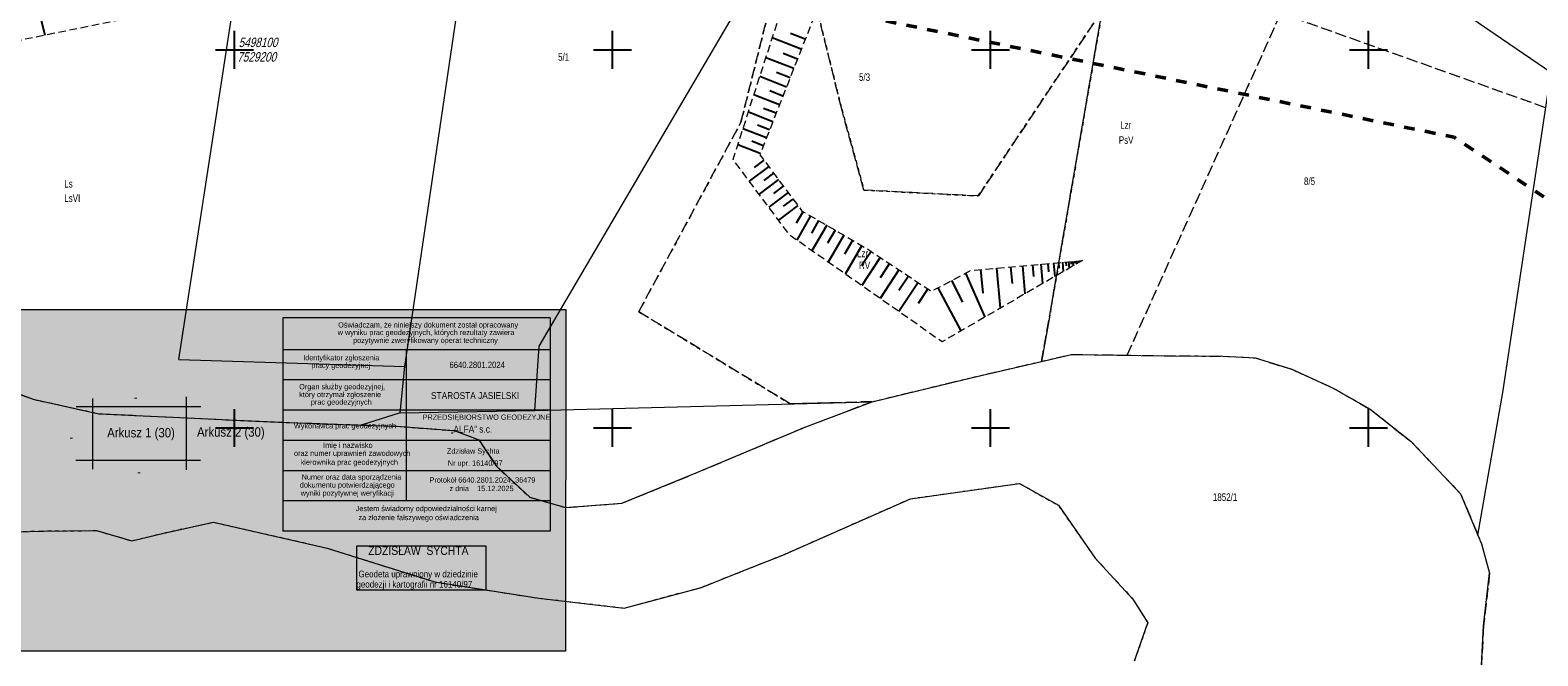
# Model space of a CAD drawing. Header units: metres. Extents: x 7523615 to 7533948, y 5492686 to 5502120.
# Tile 40 of 256: x 7529173 to 7529372, y 5498020 to 5498103. Entities that reach past the tile are written whole.
import ezdxf
from ezdxf.enums import TextEntityAlignment as Align

# ---------------------------------------------------------------- set-up
doc = ezdxf.new("R2010")
doc.units = ezdxf.units.M
for name, pattern in [('1.0_0.5', [1.5, 1, -0.5]), ('1.4_1.4', [2.8, 1.4, -1.4]), ('219-500', [0]), ('egkk-500', [2, 1.5, -0.5]), ('egug-500', [1, 0.5, -0.5])]:
    doc.linetypes.add(name, pattern=pattern)
doc.layers.get('0').update_dxf_attribs({"color": 2, "lineweight": 5})
doc.styles.get("Standard").update_dxf_attribs({"font": 'Working1250', "width": 0.75})

# ---------------------------------------------------------------- blocks, each defined once
blk = doc.blocks.new('203')
at = {"linetype": 'Continuous', "lineweight": 0}
h = blk.add_hatch(color=0, dxfattribs=at)
edge = h.paths.add_edge_path()
edge.add_arc((0, 0), 0.045, 0, 360)
blk = doc.blocks.new('RAMKA500K')
at = {"color": 0}
for p, q in [((0, 97.5), (0, 102.5)), ((50, 97.5), (50, 102.5)), ((100, 97.5), (100, 102.5)), ((150, 97.5), (150, 102.5)), ((400, 97.5), (400, 102.5)), ((0, 100), (2.5, 100)), ((47.5, 100), (52.5, 100)), ((97.5, 100), (102.5, 100)), ((147.5, 100), (152.5, 100)), ((397.5, 100), (400, 100)), ((0, 47.5), (0, 52.5)), ((50, 47.5), (50, 52.5)), ((100, 47.5), (100, 52.5)), ((150, 47.5), (150, 52.5)), ((400, 47.5), (400, 52.5)), ((0, 50), (2.5, 50)), ((47.5, 50), (52.5, 50)), ((97.5, 50), (102.5, 50)), ((147.5, 50), (152.5, 50)), ((397.5, 50), (400, 50))]:
    blk.add_line(p, q, dxfattribs=at)

msp = doc.modelspace()

# ---------------------------------------------------------------- hatches: boundary and pattern name
at = {"layer": 'Pieczątka na wyrysie', "linetype": 'CONTINUOUS', "lineweight": 13}
for points in [[(7529112.11, 5498020.46), (7529112.11, 5498065.66), (7529243.82, 5498065.66), (7529243.78, 5498020.46)], [(7529216.12, 5498028.58), (7529233.3, 5498028.58), (7529233.3, 5498034.34), (7529216.12, 5498034.34)]]:
    msp.add_hatch(color=0, dxfattribs=at).paths.add_polyline_path(points)

# ---------------------------------------------------------------- linework, layer by layer
at = {"layer": '000 Inne (niezydentyfikowane)', "color": 7, "linetype": 'CONTINUOUS', "lineweight": 25, "flags": 128}
for points in [[(7529173.48, 5498107.67), (7529174.91, 5498101.93)], [(7529274.97, 5498100.08), (7529271.13, 5498101.59)], [(7529275.49, 5498101.4), (7529273.53, 5498102.17)], [(7529274.46, 5498098.79), (7529272.59, 5498099.53)], [(7529273.97, 5498097.53), (7529270.29, 5498098.97)], [(7529273, 5498095.08), (7529269.48, 5498096.47)], [(7529273.48, 5498096.29), (7529271.68, 5498097)], [(7529272.08, 5498092.74), (7529268.71, 5498094.07)], [(7529272.54, 5498093.9), (7529270.82, 5498094.58)], [(7529271.2, 5498090.5), (7529267.97, 5498091.77)], [(7529271.64, 5498091.61), (7529269.99, 5498092.26)], [(7529270.35, 5498088.35), (7529267.25, 5498089.57)], [(7529270.77, 5498089.41), (7529269.19, 5498090.04)], [(7529269.54, 5498086.29), (7529266.57, 5498087.46)], [(7529269.94, 5498087.31), (7529268.43, 5498087.91)], [(7529270.66, 5498084.56), (7529268.09, 5498082.63)], [(7529270.02, 5498085.41), (7529268.73, 5498084.45)], [(7529271.3, 5498083.7), (7529270.02, 5498082.74)], [(7529271.95, 5498082.84), (7529269.38, 5498080.92)], [(7529272.59, 5498081.99), (7529271.3, 5498081.02)], [(7529273.23, 5498081.13), (7529270.66, 5498079.2)], [(7529273.87, 5498080.27), (7529272.59, 5498079.31)], [(7529274.52, 5498079.42), (7529271.94, 5498077.49)], [(7529275.2, 5498078.61), (7529274.31, 5498077.07)], [(7529276.2, 5498078.03), (7529274.36, 5498074.84)], [(7529277.25, 5498077.42), (7529276.3, 5498075.78)], [(7529278.33, 5498076.8), (7529276.38, 5498073.43)], [(7529279.44, 5498076.15), (7529278.44, 5498074.42)], [(7529280.59, 5498075.49), (7529278.52, 5498071.93)], [(7529281.76, 5498074.81), (7529280.7, 5498072.98)], [(7529282.97, 5498074.11), (7529280.79, 5498070.34)], [(7529285.41, 5498072.54), (7529282.96, 5498068.82)], [(7529284.19, 5498073.35), (7529282.97, 5498071.51)], [(7529286.65, 5498071.73), (7529285.41, 5498069.85)], [(7529305.54, 5498071.56), (7529305.67, 5498070.01)], [(7529306.64, 5498071.65), (7529306.87, 5498069.08)], [(7529307.56, 5498071.74), (7529307.66, 5498070.66)], [(7529308.33, 5498071.8), (7529308.49, 5498070.02)], [(7529308.97, 5498071.86), (7529309.03, 5498071.11)], [(7529309.5, 5498071.91), (7529309.61, 5498070.67)], [(7529309.94, 5498071.95), (7529309.99, 5498071.43)], [(7529310.31, 5498071.98), (7529310.39, 5498071.12)], [(7529310.62, 5498072), (7529310.65, 5498071.65)], [(7529310.87, 5498072.03), (7529310.93, 5498071.43)], [(7529311.13, 5498072.05), (7529311.15, 5498071.81)], [(7529311.39, 5498072.07), (7529311.42, 5498071.72)], [(7529311.64, 5498072.1), (7529311.65, 5498071.98)], [(7529311.9, 5498072.12), (7529311.91, 5498072)], [(7529287.89, 5498070.9), (7529285.39, 5498067.12)], [(7529289.15, 5498070.07), (7529287.89, 5498068.16)], [(7529296.68, 5498070.46), (7529299.23, 5498064.65)], [(7529298.69, 5498070.95), (7529298.97, 5498067.81)], [(7529300.79, 5498071.14), (7529301.26, 5498065.82)], [(7529302.64, 5498071.3), (7529302.84, 5498069.08)], [(7529304.22, 5498071.44), (7529304.54, 5498067.73)], [(7529290.42, 5498069.23), (7529287.88, 5498065.38)], [(7529291.7, 5498068.39), (7529290.42, 5498066.44)], [(7529293.04, 5498068.54), (7529296.07, 5498062.82)], [(7529294.82, 5498069.48), (7529296.31, 5498066.65)]]:
    msp.add_lwpolyline(points, dxfattribs=at)
at = {"layer": '217-kontur klasyfikacyjny', "color": 7, "linetype": 'egkk-500', "lineweight": 18, "flags": 128}
for points in [[(7529266.99, 5498090.43), (7529273.89, 5498118.09)], [(7529280.31, 5498092.16), (7529273.89, 5498118.09)], [(7529314.78, 5498105.24), (7529298.37, 5498080.68)], [(7529307.84, 5498064.91), (7529314.78, 5498105.24)], [(7529318.07, 5498059.62), (7529338.4, 5498104.83)], [(7529373.43, 5498092.35), (7529338.4, 5498104.83)], [(7529283.25, 5498081.46), (7529280.31, 5498092.16)], [(7529253.47, 5498065.37), (7529266.99, 5498090.43)], [(7529298.37, 5498080.68), (7529283.25, 5498081.46)], [(7529273.5, 5498053.19), (7529253.47, 5498065.37)], [(7529306.74, 5498058.8), (7529307.84, 5498064.91)], [(7529306.74, 5498058.8), (7529310.72, 5498059.72)], [(7529310.72, 5498059.72), (7529318.07, 5498059.62)], [(7529318.07, 5498059.62), (7529322.96, 5498059.55)], [(7529322.96, 5498059.55), (7529330.73, 5498059.49)], [(7529297.61, 5498056.68), (7529306.74, 5498058.8)], [(7529330.73, 5498059.49), (7529335, 5498059.27)], [(7529335, 5498059.27), (7529339.86, 5498057.75)], [(7529339.86, 5498057.75), (7529345.32, 5498055.27)], [(7529163.96, 5498057.23), (7529173.37, 5498053.79)], [(7529284.33, 5498053.47), (7529297.61, 5498056.68)], [(7529173.37, 5498053.79), (7529182.04, 5498051.88)], [(7529345.32, 5498055.27), (7529350.23, 5498052.47)], [(7529182.04, 5498051.88), (7529192.79, 5498051.37)], [(7529278.58, 5498053.32), (7529273.5, 5498053.19)], [(7529275.58, 5498050.15), (7529284.33, 5498053.47)], [(7529284.33, 5498053.47), (7529278.58, 5498053.32)], [(7529350.23, 5498052.47), (7529355.63, 5498048.19)], [(7529192.79, 5498051.37), (7529204.78, 5498050.81)], [(7529204.78, 5498050.81), (7529216.73, 5498050.38)], [(7529216.73, 5498050.38), (7529221.46, 5498050.21)], [(7529221.46, 5498050.21), (7529229.06, 5498049.64)], [(7529229.06, 5498049.64), (7529232.33, 5498048.41)], [(7529261.15, 5498044.09), (7529275.58, 5498050.15)], [(7529232.33, 5498048.41), (7529234.63, 5498044.92)], [(7529355.63, 5498048.19), (7529362.17, 5498041.3)], [(7529234.63, 5498044.92), (7529239.04, 5498040.82)], [(7529251.25, 5498040.03), (7529261.15, 5498044.09)], [(7529239.04, 5498040.82), (7529243.76, 5498039.47)], [(7529243.76, 5498039.47), (7529251.25, 5498040.03)], [(7529362.17, 5498041.3), (7529364.48, 5498035.82)], [(7529364.48, 5498035.82), (7529364.96, 5498034.67)], [(7529364.96, 5498034.67), (7529366.02, 5498030.79)], [(7529366.02, 5498030.79), (7529365.21, 5498023.8)], [(7529365.21, 5498023.8), (7529364.75, 5498015.15)]]:
    msp.add_lwpolyline(points, dxfattribs=at)
at = {"layer": '218-kontur użytku gruntowego', "color": 7, "linetype": 'egug-500', "lineweight": 18, "flags": 128}
for points in [[(7529273.89, 5498118.09), (7529266.99, 5498090.43)], [(7529273.89, 5498118.09), (7529280.31, 5498092.16)], [(7529298.37, 5498080.68), (7529314.78, 5498105.24)], [(7529314.78, 5498105.24), (7529307.84, 5498064.91)], [(7529318.07, 5498059.62), (7529338.4, 5498104.83)], [(7529373.43, 5498092.35), (7529338.4, 5498104.83)], [(7529280.31, 5498092.16), (7529283.25, 5498081.46)], [(7529266.99, 5498090.43), (7529253.47, 5498065.37)], [(7529283.25, 5498081.46), (7529298.37, 5498080.68)], [(7529253.47, 5498065.37), (7529273.5, 5498053.19)], [(7529307.84, 5498064.91), (7529306.74, 5498058.8)], [(7529306.74, 5498058.8), (7529310.72, 5498059.72)], [(7529310.72, 5498059.72), (7529318.07, 5498059.62)], [(7529318.07, 5498059.62), (7529322.96, 5498059.55)], [(7529322.96, 5498059.55), (7529330.73, 5498059.49)], [(7529297.61, 5498056.68), (7529306.74, 5498058.8)], [(7529330.73, 5498059.49), (7529335, 5498059.27)], [(7529335, 5498059.27), (7529339.86, 5498057.75)], [(7529339.86, 5498057.75), (7529345.32, 5498055.27)], [(7529163.96, 5498057.23), (7529173.37, 5498053.79)], [(7529284.33, 5498053.47), (7529297.61, 5498056.68)], [(7529173.37, 5498053.79), (7529182.04, 5498051.88)], [(7529345.32, 5498055.27), (7529350.23, 5498052.47)], [(7529182.04, 5498051.88), (7529192.79, 5498051.37)], [(7529273.5, 5498053.19), (7529278.58, 5498053.32)], [(7529275.58, 5498050.15), (7529284.33, 5498053.47)], [(7529278.58, 5498053.32), (7529284.33, 5498053.47)], [(7529350.23, 5498052.47), (7529355.63, 5498048.19)], [(7529192.79, 5498051.37), (7529204.78, 5498050.81)], [(7529204.78, 5498050.81), (7529216.73, 5498050.38)], [(7529216.73, 5498050.38), (7529221.46, 5498050.21)], [(7529221.46, 5498050.21), (7529229.06, 5498049.64)], [(7529229.06, 5498049.64), (7529232.33, 5498048.41)], [(7529261.15, 5498044.09), (7529275.58, 5498050.15)], [(7529232.33, 5498048.41), (7529234.63, 5498044.92)], [(7529355.63, 5498048.19), (7529362.17, 5498041.3)], [(7529234.63, 5498044.92), (7529239.04, 5498040.82)], [(7529251.25, 5498040.03), (7529261.15, 5498044.09)], [(7529289.43, 5498040.64), (7529303.84, 5498042.66)], [(7529303.84, 5498042.66), (7529308.97, 5498039.77)], [(7529239.04, 5498040.82), (7529243.76, 5498039.47)], [(7529243.76, 5498039.47), (7529251.25, 5498040.03)], [(7529272.52, 5498033.19), (7529289.43, 5498040.64)], [(7529308.97, 5498039.77), (7529313.85, 5498032.75)], [(7529362.17, 5498041.3), (7529364.48, 5498035.82)], [(7529170.05, 5498036.23), (7529174.27, 5498036.36)], [(7529174.27, 5498036.36), (7529181.75, 5498036.42)], [(7529181.75, 5498036.42), (7529186.42, 5498035.06)], [(7529186.42, 5498035.06), (7529190.64, 5498036.1)], [(7529190.64, 5498036.1), (7529197.2, 5498037.53)], [(7529197.2, 5498037.53), (7529212.27, 5498034.1)], [(7529364.48, 5498035.82), (7529364.96, 5498034.67)], [(7529212.27, 5498034.1), (7529217.73, 5498032.38)], [(7529364.96, 5498034.67), (7529366.02, 5498030.79)], [(7529217.73, 5498032.38), (7529226.49, 5498029.62)], [(7529267.47, 5498031.18), (7529272.52, 5498033.19)], [(7529313.85, 5498032.75), (7529318.83, 5498027.37)], [(7529226.49, 5498029.62), (7529240.26, 5498027.48)], [(7529261.75, 5498028.91), (7529267.47, 5498031.18)], [(7529366.02, 5498030.79), (7529365.21, 5498023.8)], [(7529251.56, 5498026.18), (7529261.75, 5498028.91)], [(7529240.26, 5498027.48), (7529245.84, 5498026.84)], [(7529245.84, 5498026.84), (7529251.56, 5498026.18)], [(7529318.83, 5498027.37), (7529320.81, 5498024.22)], [(7529320.81, 5498024.22), (7529319.03, 5498019.2)], [(7529365.21, 5498023.8), (7529364.75, 5498015.15)]]:
    msp.add_lwpolyline(points, dxfattribs=at)
at = {"layer": '219-działka ewidencyjna', "color": 3, "linetype": '219-500', "lineweight": 18, "flags": 128}
for points in [[(7529192.64, 5498059.06), (7529208.57, 5498162.43)], [(7529222.51, 5498058.13), (7529237.53, 5498159.84)], [(7529307.84, 5498064.91), (7529321.09, 5498141.85)], [(7529367.76, 5498054.69), (7529379.12, 5498130.18)], [(7529240.28, 5498060.82), (7529273.89, 5498118.09)], [(7529307.84, 5498064.91), (7529306.74, 5498058.8)], [(7529239.73, 5498052.31), (7529240.28, 5498060.82)], [(7529306.74, 5498058.8), (7529310.72, 5498059.72)], [(7529310.72, 5498059.72), (7529322.96, 5498059.55)], [(7529322.96, 5498059.55), (7529330.73, 5498059.49)], [(7529192.64, 5498059.06), (7529222.51, 5498058.13)], [(7529221.9, 5498052.01), (7529222.51, 5498058.13)], [(7529297.61, 5498056.68), (7529306.74, 5498058.8)], [(7529330.73, 5498059.49), (7529335, 5498059.27)], [(7529335, 5498059.27), (7529339.86, 5498057.75)], [(7529339.86, 5498057.75), (7529345.32, 5498055.27)], [(7529163.96, 5498057.23), (7529173.37, 5498053.79)], [(7529284.33, 5498053.47), (7529297.61, 5498056.68)], [(7529173.37, 5498053.79), (7529182.04, 5498051.88)], [(7529345.32, 5498055.27), (7529350.23, 5498052.47)], [(7529364.48, 5498035.82), (7529367.76, 5498054.69)], [(7529182.04, 5498051.88), (7529192.79, 5498051.37)], [(7529221.9, 5498052.01), (7529216.73, 5498050.38)], [(7529221.9, 5498052.01), (7529239.73, 5498052.31)], [(7529239.73, 5498052.31), (7529284.33, 5498053.47)], [(7529275.58, 5498050.15), (7529284.33, 5498053.47)], [(7529350.23, 5498052.47), (7529355.63, 5498048.19)], [(7529192.79, 5498051.37), (7529204.78, 5498050.81)], [(7529204.78, 5498050.81), (7529216.73, 5498050.38)], [(7529216.73, 5498050.38), (7529221.46, 5498050.21)], [(7529221.46, 5498050.21), (7529229.06, 5498049.64)], [(7529229.06, 5498049.64), (7529232.33, 5498048.41)], [(7529261.15, 5498044.09), (7529275.58, 5498050.15)], [(7529232.33, 5498048.41), (7529234.63, 5498044.92)], [(7529355.63, 5498048.19), (7529362.17, 5498041.3)], [(7529234.63, 5498044.92), (7529239.04, 5498040.82)], [(7529251.25, 5498040.03), (7529261.15, 5498044.09)], [(7529289.43, 5498040.64), (7529303.84, 5498042.66)], [(7529303.84, 5498042.66), (7529308.97, 5498039.77)], [(7529239.04, 5498040.82), (7529243.76, 5498039.47)], [(7529243.76, 5498039.47), (7529251.25, 5498040.03)], [(7529272.52, 5498033.19), (7529289.43, 5498040.64)], [(7529308.97, 5498039.77), (7529313.85, 5498032.75)], [(7529362.17, 5498041.3), (7529364.48, 5498035.82)], [(7529170.05, 5498036.23), (7529174.27, 5498036.36)], [(7529174.27, 5498036.36), (7529181.75, 5498036.42)], [(7529181.75, 5498036.42), (7529186.42, 5498035.06)], [(7529186.42, 5498035.06), (7529190.64, 5498036.1)], [(7529190.64, 5498036.1), (7529197.2, 5498037.53)], [(7529197.2, 5498037.53), (7529212.27, 5498034.1)], [(7529364.48, 5498035.82), (7529364.96, 5498034.67)], [(7529212.27, 5498034.1), (7529217.73, 5498032.38)], [(7529364.96, 5498034.67), (7529366.02, 5498030.79)], [(7529217.73, 5498032.38), (7529226.49, 5498029.62)], [(7529267.47, 5498031.18), (7529272.52, 5498033.19)], [(7529313.85, 5498032.75), (7529318.83, 5498027.37)], [(7529226.49, 5498029.62), (7529240.26, 5498027.48)], [(7529261.75, 5498028.91), (7529267.47, 5498031.18)], [(7529365.21, 5498023.8), (7529366.02, 5498030.79)], [(7529251.56, 5498026.18), (7529261.75, 5498028.91)], [(7529240.26, 5498027.48), (7529245.84, 5498026.84)], [(7529245.84, 5498026.84), (7529251.56, 5498026.18)], [(7529318.83, 5498027.37), (7529320.81, 5498024.22)], [(7529319.03, 5498019.2), (7529320.81, 5498024.22)], [(7529364.75, 5498015.15), (7529365.21, 5498023.8)]]:
    msp.add_lwpolyline(points, dxfattribs=at)
at = {"layer": 'Pieczątka na wyrysie', "color": 7, "linetype": 'CONTINUOUS', "lineweight": 13, "flags": 128}
msp.add_lwpolyline([(7529112.11, 5498020.46), (7529112.11, 5498065.66), (7529243.82, 5498065.66), (7529243.78, 5498020.46)], close=True, dxfattribs=at)
at = {"layer": 'Pieczątka na wyrysie', "color": 1, "linetype": 'CONTINUOUS', "lineweight": 13, "flags": 128}
for points in [[(7529206.37, 5498064.58), (7529206.37, 5498036.34)], [(7529241.75, 5498064.58), (7529206.37, 5498064.58)], [(7529241.74, 5498064.58), (7529241.74, 5498036.34)], [(7529241.74, 5498060.34), (7529206.37, 5498060.34)], [(7529222.76, 5498040.34), (7529222.76, 5498060.34)], [(7529241.74, 5498056.34), (7529206.37, 5498056.34)], [(7529241.74, 5498052.34), (7529206.37, 5498052.34)], [(7529241.74, 5498048.34), (7529206.37, 5498048.34)], [(7529241.74, 5498044.34), (7529206.37, 5498044.34)], [(7529241.74, 5498040.34), (7529206.37, 5498040.34)], [(7529241.74, 5498036.34), (7529206.37, 5498036.34)]]:
    msp.add_lwpolyline(points, dxfattribs=at)
at = {"layer": 'Pieczątka na wyrysie', "color": 7, "linetype": 'CONTINUOUS', "lineweight": 13, "flags": 128}
for points in [[(7529181.19, 5498053.89), (7529181.2, 5498044.53)], [(7529193.58, 5498054.1), (7529193.59, 5498044.46)], [(7529195.53, 5498052.79), (7529179.04, 5498052.8)], [(7529195.49, 5498045.71), (7529179, 5498045.69)]]:
    msp.add_lwpolyline(points, dxfattribs=at)
at = {"layer": 'Pieczątka na wyrysie', "color": 0, "linetype": 'CONTINUOUS', "lineweight": 13, "flags": 128}
msp.add_lwpolyline([(7529216.12, 5498028.58), (7529233.3, 5498028.58), (7529233.3, 5498034.34), (7529216.12, 5498034.34)], close=True, dxfattribs=at)
at = {"layer": 'przewód gazowy', "color": 7, "linetype": 'CONTINUOUS', "lineweight": 18, "flags": 128}
msp.add_lwpolyline([(7529379.93, 5498093.06), (7529364.83, 5498103.35), (7529337.78, 5498122.49), (7529326.47, 5498130.38), (7529297.28, 5498148.66), (7529290.93, 5498152.98), (7529280.03, 5498160.38), (7529271.31, 5498165.87), (7529242.66, 5498185.34), (7529224.31, 5498197.97), (7529196.89, 5498216.72)], dxfattribs=at)
at = {"layer": 'skarpa nieumocniona', "color": 7, "linetype": '1.0_0.5', "lineweight": 18, "flags": 128}
msp.add_lwpolyline([(7529312.15, 5498072.14), (7529293.59, 5498061.38), (7529273.45, 5498075.48), (7529265.94, 5498085.5), (7529272.23, 5498104.98), (7529272.35, 5498107.93), (7529269.6, 5498112.57), (7529238.52, 5498126.63), (7529200.31, 5498107.08), (7529164.88, 5498099.9), (7529152.57, 5498098.44), (7529148.5, 5498093.33), (7529139.88, 5498078.15), (7529145.96, 5498097.37), (7529150.53, 5498103.89), (7529165.08, 5498105.58), (7529198.59, 5498113.9), (7529234.33, 5498128.84), (7529237.78, 5498130.32), (7529242.22, 5498133.14), (7529275.29, 5498115.86), (7529276.98, 5498110.28), (7529276.94, 5498105.08), (7529269.48, 5498086.13), (7529275.06, 5498078.69), (7529283.57, 5498073.76), (7529292.17, 5498068.08), (7529297.4, 5498070.84)], close=True, dxfattribs=at)
msp.add_lwpolyline([(7529312.15, 5498072.14), (7529293.59, 5498061.38), (7529273.45, 5498075.48), (7529265.94, 5498085.5), (7529272.23, 5498104.98), (7529272.35, 5498107.93), (7529269.6, 5498112.57), (7529238.52, 5498126.63), (7529200.31, 5498107.08), (7529164.88, 5498099.9), (7529152.57, 5498098.44), (7529148.5, 5498093.33), (7529139.88, 5498078.15), (7529145.96, 5498097.37), (7529150.53, 5498103.89), (7529165.08, 5498105.58), (7529198.59, 5498113.9), (7529234.33, 5498128.84), (7529237.78, 5498130.32), (7529242.22, 5498133.14), (7529275.29, 5498115.86), (7529276.98, 5498110.28), (7529276.94, 5498105.08), (7529269.48, 5498086.13), (7529275.06, 5498078.69), (7529283.57, 5498073.76), (7529292.17, 5498068.08), (7529297.4, 5498070.84)], close=True, dxfattribs=at)
at = {"layer": 'Zakres', "color": 5, "linetype": '1.4_1.4', "lineweight": 50, "flags": 128}
msp.add_lwpolyline([(7531743.27, 5499246.67), (7531674.19, 5499075.04), (7531617.16, 5499130.01), (7531497.22, 5499019.6), (7531360.69, 5498909.88), (7531137.38, 5498723.26), (7530837.96, 5498471.05), (7530827.29, 5498468.56), (7530555.83, 5498209.93), (7530490.21, 5498246.48), (7530415.42, 5498175.93), (7530370.97, 5498140.65), (7530313.12, 5498105.37), (7530175.54, 5498113.13), (7530201.64, 5498273.29), (7530135.32, 5498299.4), (7530095.81, 5498250.01), (7529934.94, 5498278.94), (7529886.55, 5498254.6), (7529886.96, 5498227.43), (7529861.56, 5498166.05), (7529795.24, 5498157.58), (7529752.2, 5498064.45), (7529512.79, 5498134.24), (7529497.7, 5498245.62), (7529418.48, 5498260.59), (7529163.77, 5498290.23), (7529123.55, 5498137.12), (7529361.33, 5498088.44), (7529468.57, 5498017.18), (7529499.62, 5497998.73), (7529568.05, 5497998.13), (7529612.5, 5497967.79), (7529759.26, 5497962.85), (7529731.04, 5497742.01), (7529837.62, 5497773.43), (7529926.26, 5498000.98), (7530249.5, 5497965.97), (7530399.55, 5498036.46), (7530504.33, 5498041.17), (7530550.19, 5498000.25), (7530485.28, 5497939.57), (7530567.12, 5497896.53), (7530578.58, 5497865.95), (7530414.96, 5497723.67), (7530456.35, 5497670.63), (7530620.04, 5497828.68), (7530672.25, 5497834.44), (7530708.23, 5497874.66), (7530802.89, 5497949.74), (7531291.02, 5497844.85), (7531633.86, 5497783.35), (7531723.76, 5497752.95), (7531716.74, 5497689.82), (7531638.86, 5497701.8), (7531607.99, 5497651.88), (7531593.17, 5497646.23), (7531554.37, 5497551.69), (7531542.2, 5497533.11), (7531433.37, 5497444.09), (7531365.28, 5497382.71), (7531307.01, 5497340.61), (7531265.62, 5497313.74), (7531154.14, 5497225.54), (7531069.47, 5497140.17), (7531095.58, 5497066.79), (7531227.52, 5497061.86), (7531269.85, 5497013.88), (7531267.74, 5496900.28), (7531245.86, 5496824.79), (7531285.37, 5496797.98), (7531257.86, 5496726.01), (7531235.28, 5496726.72), (7531225.4, 5496699.91), (7531197.11, 5496699.88), (7531185.19, 5496624.41), (7531253.8, 5496571.67), (7531243.22, 5496477.48), (7531256.45, 5496456.49), (7531351.7, 5496436.03), (7531399.67, 5496549.62), (7531437.77, 5496640.64), (7531396.85, 5496663.92), (7531455.59, 5496799.21), (7531464.06, 5496818.26), (7531468.64, 5496848.96), (7531480.28, 5496877.18), (7531555.07, 5497002.95), (7531557.66, 5497022.17), (7531504.63, 5497031.87), (7531386.27, 5497072.44), (7531447.65, 5497179.68), (7531472.88, 5497186.56), (7531542.73, 5497165.75), (7531534.96, 5497117.77), (7531587.88, 5497105.78), (7531625.63, 5497206.32), (7531717.2, 5497165.38), (7531739.28, 5497219.08), (7531634.8, 5497264.88), (7531650.32, 5497306.51), (7531689.66, 5497342.67), (7531724.67, 5497377.51), (7531750.16, 5497383.41), (7531790.73, 5497415.16), (7531807.49, 5497435.8), (7531857.05, 5497525.94), (7531880.16, 5497531.76), (7531912.79, 5497579.21), (7531951.42, 5497582.56), (7531983.17, 5497634.77), (7532010.16, 5497686.45), (7532022.45, 5497715.67), (7532045.96, 5497826.68), (7532028.32, 5497890.18), (7532058.84, 5497978.73), (7532130.81, 5498096.73), (7532169.26, 5498228.67), (7532173.67, 5498272.59), (7532173.45, 5498329.02), (7532174.2, 5498362.37), (7532178.84, 5498457.8), (7532136.75, 5498585.56), (7532124.81, 5498799.34), (7532152.62, 5498813.57), (7532125.69, 5499032.47), (7532124.99, 5499095.27), (7532200.95, 5499066.75), (7532264.33, 5499123.02), (7532116.22, 5499183.81), (7531993.34, 5499227.79), (7531913.61, 5499254.72), (7531816.6, 5499290.94), (7531739.75, 5499297.76), (7531571.83, 5499328.1), (7531549.25, 5499297.76), (7531536.55, 5499281.53), (7531425.08, 5499226.5), (7531439.19, 5499201.8), (7531552.78, 5499254.72), (7531607.81, 5499273.77), (7531677.13, 5499271.21)], close=True, dxfattribs=at)

# ---------------------------------------------------------------- block references
at = {"layer": '203-punkt graniczny', "color": 3, "linetype": 'CONTINUOUS', "lineweight": 18}
for p in [(7529307.84, 5498064.91), (7529240.28, 5498060.82), (7529310.72, 5498059.72), (7529322.96, 5498059.55), (7529330.73, 5498059.49), (7529192.64, 5498059.06), (7529222.51, 5498058.13), (7529306.74, 5498058.8), (7529335, 5498059.27), (7529339.86, 5498057.75), (7529297.61, 5498056.68), (7529173.37, 5498053.79), (7529345.32, 5498055.27), (7529367.76, 5498054.69), (7529182.04, 5498051.88), (7529221.9, 5498052.01), (7529239.73, 5498052.31), (7529284.33, 5498053.47), (7529350.23, 5498052.47), (7529192.79, 5498051.37), (7529204.78, 5498050.81), (7529216.73, 5498050.38), (7529221.46, 5498050.21), (7529229.06, 5498049.64), (7529275.58, 5498050.15), (7529232.33, 5498048.41), (7529355.63, 5498048.19), (7529234.63, 5498044.92), (7529261.15, 5498044.09), (7529303.84, 5498042.66), (7529239.04, 5498040.82), (7529251.25, 5498040.03), (7529289.43, 5498040.64), (7529308.97, 5498039.77), (7529362.17, 5498041.3), (7529243.76, 5498039.47), (7529174.27, 5498036.36), (7529181.75, 5498036.42), (7529190.64, 5498036.1), (7529197.2, 5498037.53), (7529364.48, 5498035.82), (7529186.42, 5498035.06), (7529212.27, 5498034.1), (7529364.96, 5498034.67), (7529217.73, 5498032.38), (7529272.52, 5498033.19), (7529313.85, 5498032.75), (7529226.49, 5498029.62), (7529267.47, 5498031.18), (7529366.02, 5498030.79), (7529261.75, 5498028.91), (7529240.26, 5498027.48), (7529245.84, 5498026.84), (7529251.56, 5498026.18), (7529318.83, 5498027.37), (7529320.81, 5498024.22), (7529365.21, 5498023.8)]:
    msp.add_blockref('203', p, dxfattribs=at)
at = {"layer": 'Wstawianie ramki sekcyjnej z opisem', "color": 7, "linetype": 'CONTINUOUS', "lineweight": 13}
for p in [(7528800, 5498000), (7529200, 5498000)]:
    msp.add_blockref('RAMKA500K', p, dxfattribs=at)

# ---------------------------------------------------------------- texts
at = {"layer": '209-oznaczenie konturu klasyfikacyjnego', "color": 7, "linetype": 'CONTINUOUS', "lineweight": 18, "width": 0.79}
for s, p in [('PsV', (7529316.97, 5498088.58)), ('LsVI', (7529177.48, 5498080.89)), ('RV', (7529282.61, 5498072))]:
    msp.add_text(s, height=1, dxfattribs=at).set_placement(p, align=Align.TOP_LEFT)
at = {"layer": '210-oznaczenie konturu użytku gruntowego', "color": 7, "linetype": 'CONTINUOUS', "lineweight": 18, "width": 0.79}
for s, p in [('Lzr', (7529317.15, 5498089.57)), ('Ls', (7529177.48, 5498081.79)), ('Lzr', (7529282.33, 5498072.58))]:
    msp.add_text(s, height=1, dxfattribs=at).set_placement(p)
at = {"layer": '211-numer działki ewidencyjnej', "color": 3, "linetype": 'CONTINUOUS', "lineweight": 18, "width": 0.79}
for s, p in [('5/1', (7529242.8, 5498099.56)), ('5/3', (7529282.6, 5498096.9)), ('8/5', (7529341.46, 5498083.13)), ('1852/1', (7529329.41, 5498041.34))]:
    msp.add_text(s, height=1, dxfattribs=at).set_placement(p, align=Align.TOP_LEFT)
at = {"layer": '996-Tekst dodatkowy mały', "color": 7, "linetype": 'CONTINUOUS', "lineweight": 18, "oblique": 15, "width": 0.79}
for s, p in [('5498100', (7529200.53, 5498100.37)), ('7529200', (7529200.35, 5498098.45))]:
    msp.add_text(s, height=1.25, dxfattribs=at).set_placement(p)
at = {"layer": 'Pieczątka na wyrysie', "color": 1, "linetype": 'CONTINUOUS', "lineweight": 13, "width": 0.903}
for s, p in [('Oświadczam, że niniejszy dokument został opracowany', (7529213.71, 5498063.28)), ('w wyniku prac geodezyjnych, których rezultaty zawiera', (7529213.65, 5498062.28)), ('pozytywnie zweryfikowany operat techniczny', (7529215.68, 5498061.24)), ('Identyfikator zgłoszenia ', (7529209.08, 5498058.94)), ('pracy geodezyjnej', (7529210.16, 5498057.92)), ('Organ służby geodezyjnej,', (7529208.55, 5498055.11)), ('który otrzymał zgłoszenie', (7529208.55, 5498054.07)), ('prac geodezyjnych', (7529210.1, 5498053.08)), ('Wykonawca prac geodezyjnych', (7529207.85, 5498049.93)), ('Imię i nazwisko', (7529211.72, 5498047.36)), ('oraz numer uprawnień zawodowych', (7529207.87, 5498046.3)), ('kierownika prac geodezyjnych', (7529208.75, 5498045.12)), ('Numer oraz data sporządzenia', (7529208.88, 5498043.16)), ('dokumentu potwierdzającego', (7529208.64, 5498042.11)), ('wyniki pozytywnej weryfikacji', (7529208.75, 5498041.03)), ('Jestem świadomy odpowiedzialności karnej', (7529216.03, 5498038.99)), ('za złożenie fałszywego oświadczenia', (7529216.39, 5498037.8))]:
    msp.add_text(s, height=0.7, dxfattribs=at).set_placement(p)
at = {"layer": 'Pieczątka na wyrysie', "color": 7, "linetype": 'CONTINUOUS', "lineweight": 25, "width": 0.903}
for s, height, p in [('6640.2801.2024', 0.84, (7529228.43, 5498057.92)), ('STAROSTA JASIELSKI', 0.91, (7529225.99, 5498053.82)), ('„ALFA” s.c.', 0.91, (7529228.59, 5498049.38))]:
    msp.add_text(s, height=height, dxfattribs=at).set_placement(p)
at = {"layer": 'Pieczątka na wyrysie', "color": 7, "linetype": 'CONTINUOUS', "lineweight": 18, "width": 0.9}
for p in [(7529186.93, 5498054.08), (7529187.36, 5498044.19)]:
    msp.add_text('-', height=1.25, dxfattribs=at).set_placement(p, align=Align.MIDDLE_CENTER)
at = {"layer": 'Pieczątka na wyrysie', "color": 7, "linetype": 'CONTINUOUS', "lineweight": 13, "width": 0.903}
for s, p in [('PRZEDSIĘBIORSTWO GEODEZYJNE', (7529224.88, 5498051.07)), ('Zdzisław Sychta', (7529228.09, 5498046.59)), ('Nr upr. 16140/97', (7529228.21, 5498045)), ('Protokół 6640.2801.2024_36479', (7529225.79, 5498042.77)), ('z dnia    15.12.2025 ', (7529228.44, 5498041.64))]:
    msp.add_text(s, height=0.7, dxfattribs=at).set_placement(p)
at = {"layer": 'Pieczątka na wyrysie', "color": 7, "linetype": 'CONTINUOUS', "lineweight": 25, "width": 0.9}
msp.add_text('Arkusz 1 (30)', height=1.25, dxfattribs=at).set_placement((7529187.63, 5498049.37), align=Align.MIDDLE_CENTER)
at = {"layer": 'Pieczątka na wyrysie', "color": 7, "linetype": 'CONTINUOUS', "lineweight": 18, "width": 0.9}
msp.add_text('Arkusz 2 (30)', height=1.25, dxfattribs=at).set_placement((7529195.04, 5498049.46), align=Align.MIDDLE_LEFT)
msp.add_text('-', height=1.25, dxfattribs=at).set_placement((7529178.67, 5498048.79), align=Align.MIDDLE_RIGHT)
at = {"layer": 'Pieczątka na wyrysie', "color": 172, "linetype": 'CONTINUOUS', "lineweight": 25, "width": 0.903}
msp.add_text('ZDZISŁAW  SYCHTA', height=1.137, dxfattribs=at).set_placement((7529217.68, 5498033.2))
at = {"layer": 'Pieczątka na wyrysie', "color": 172, "linetype": 'CONTINUOUS', "lineweight": 13, "width": 0.903}
for s, p in [('geodezji i kartografii nr 16140/97', (7529216.12, 5498028.88)), ('Geodeta uprawniony w dziedzinie', (7529216.39, 5498030.24))]:
    msp.add_text(s, height=0.875, dxfattribs=at).set_placement(p)

doc.saveas('drawing.dxf')
